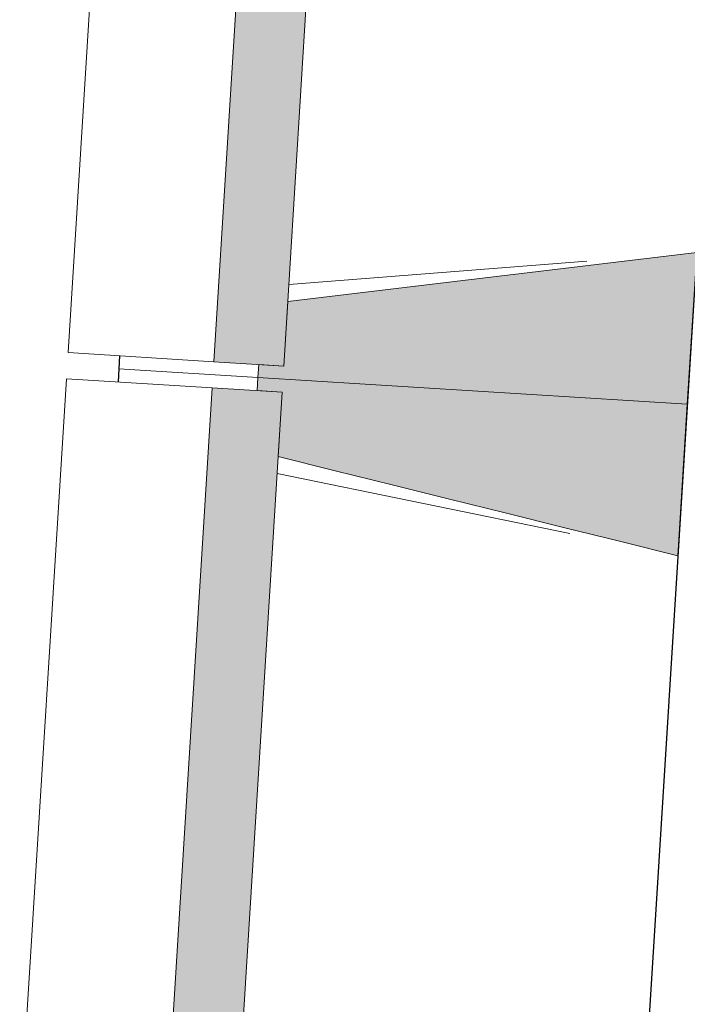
# Model space of a CAD drawing. Header units: millimetres. Extents: x -2845 to 74565, y -36590 to 13748.
# Tile 12 of 53: x 39024 to 39792, y -27391 to -26257. Entities that reach past the tile are written whole.
import ezdxf

# ---------------------------------------------------------------- set-up
doc = ezdxf.new("R2010")
doc.units = ezdxf.units.MM
for name, color, linetype, lineweight in [('A-FLOR', 7, 'Continuous', 25), ('I-WALL', 7, 'Continuous', 25), ('S-BEAM', 7, 'Continuous', 18)]:
    doc.layers.add(name, color=color, linetype=linetype, lineweight=lineweight)

# ---------------------------------------------------------------- blocks, each defined once
blk = doc.blocks.new('B02_DC_STR_rvt-1-2021_015_1111_DCE_1_50_N0 FINI_CFO_PCN')
at = {"layer": 'S-BEAM', "lineweight": 5, "true_color": 0x787878}
for points in [[(-13841.7, -26655.9), (-13787.7, -25787.6), (-13868.2, -25782.6), (-13922.2, -26650.9), (-13870.4, -26654.2)], [(-13377.6, -26699.8), (-13366.7, -26525.1), (-13837, -26581.6), (-13841.7, -26655.9), (-13870.4, -26654.2), (-13871.3, -26669.1), (-13411.2, -26697.7)], [(-13388.4, -26874.5), (-13377.6, -26699.8), (-13871.3, -26669.1), (-13872.2, -26684.1), (-13843.5, -26685.9), (-13848.1, -26760.2), (-13411.2, -26868.8)], [(-13897.5, -27554.2), (-13843.5, -26685.9), (-13924, -26680.9), (-13978, -27549.2), (-13901, -27554)]]:
    blk.add_hatch(color=8, dxfattribs=at).paths.add_polyline_path(points)
at = {"layer": 'A-FLOR'}
for p, q in [((-14030.4, -26644.2), (-14031.3, -26659.2)), ((-14031.3, -26659.2), (-14032.2, -26674.2))]:
    blk.add_line(p, q, dxfattribs=at)
at = {"layer": 'S-BEAM'}
for p, q in [((-14035.6, -25772.2), (-14089.6, -26640.5)), ((-13868.2, -25782.6), (-13922.2, -26650.9)), ((-13841.7, -26655.9), (-13787.7, -25787.6)), ((-13377.6, -26699.8), (-13366.7, -26525.1)), ((-13835.8, -26562.2), (-13493.2, -26535.1)), ((-13837, -26581.6), (-13841.7, -26655.9)), ((-13922.2, -26650.9), (-14089.6, -26640.5)), ((-14031.3, -26659.2), (-14030.4, -26644.2)), ((-14032.2, -26674.2), (-14031.3, -26659.2)), ((-13871.3, -26669.1), (-14031.3, -26659.2)), ((-14031.3, -26659.2), (-13871.3, -26669.1)), ((-13922.2, -26650.9), (-13841.7, -26655.9)), ((-13870.4, -26654.2), (-13871.3, -26669.1)), ((-13841.7, -26655.9), (-13870.4, -26654.2)), ((-14091.4, -26670.5), (-14145.4, -27538.8)), ((-14091.4, -26670.5), (-13924, -26680.9)), ((-13871.3, -26669.1), (-13872.2, -26684.1)), ((-13871.3, -26669.1), (-13377.6, -26699.8)), ((-13377.6, -26699.8), (-13871.3, -26669.1)), ((-13924, -26680.9), (-13978, -27549.2)), ((-13843.5, -26685.9), (-13924, -26680.9)), ((-13872.2, -26684.1), (-13843.5, -26685.9)), ((-13897.5, -27554.2), (-13843.5, -26685.9)), ((-13843.5, -26685.9), (-13848.1, -26760.2)), ((-13388.4, -26874.5), (-13377.6, -26699.8)), ((-13512.7, -26848.9), (-13849.3, -26779.6))]:
    blk.add_line(p, q, dxfattribs=at)
at = {"layer": 'S-BEAM', "flags": 128}
for points in [[(-13366.7, -26525.1), (-13433.9, -26533.2), (-13501.1, -26541.3), (-13568.3, -26549.3), (-13635.5, -26557.4), (-13702.7, -26565.5), (-13769.8, -26573.6), (-13837, -26581.6)], [(-13848.1, -26760.2), (-13782.5, -26776.5), (-13716.8, -26792.8), (-13651.1, -26809.2), (-13585.4, -26825.5), (-13519.8, -26841.8), (-13454.1, -26858.1), (-13388.4, -26874.5)]]:
    blk.add_lwpolyline(points, dxfattribs=at)
blk = doc.blocks.new('B02_ARC_rvt-1-2021_015_1111_DCE_1_50_N0 FINI_CFO_PCN')
at = {"layer": 'I-WALL'}
blk.add_line((-13154.3, -23106.7), (-13548.5, -29451), dxfattribs=at)

msp = doc.modelspace()

# ---------------------------------------------------------------- block references
at = {"lineweight": 5}
for name in ['B02_DC_STR_rvt-1-2021_015_1111_DCE_1_50_N0 FINI_CFO_PCN', 'B02_ARC_rvt-1-2021_015_1111_DCE_1_50_N0 FINI_CFO_PCN']:
    msp.add_blockref(name, (53169.3, 0), dxfattribs=at)

doc.saveas('drawing.dxf')
